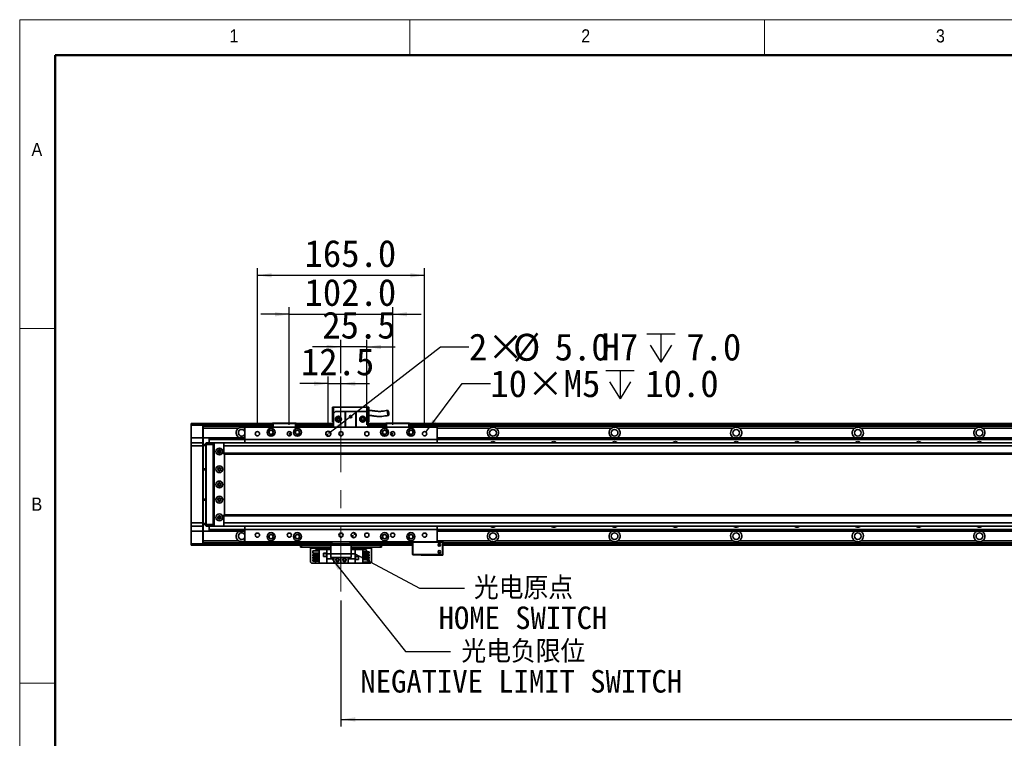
# Model space of a CAD drawing. Header units: millimetres. Extents: x 35 to 2905, y 35 to 2044.
# Tile 4 of 9: x 35 to 1007, y 1335 to 2044. Entities that reach past the tile are written whole.
import ezdxf

# ---------------------------------------------------------------- set-up
doc = ezdxf.new("R2010")
doc.units = ezdxf.units.MM
doc.header["$LTSCALE"] = 7
doc.linetypes.add('CENTERX2', pattern=[20.32, 12.7, -2.54, 2.54, -2.54])
doc.layers.add('黑色实线', color=7, linetype='Continuous')
doc.styles.add('SLDTEXTSTYLE1', font='Gothic.ttf', dxfattribs={"width": 0.913})
doc.styles.add('SLDTEXTSTYLE8', font='txt')
doc.styles.add('SLDTEXTSTYLE9', font='txt', dxfattribs={"bigfont": 'bigfont'})
doc.dimstyles.new('SLDDIMSTYLE0', dxfattribs={"dimtxt": 26.6, "dimasz": 14, "dimexe": 0, "dimexo": 0.0625, "dimgap": 6.65, "dimtad": 2, "dimdec": 1, "dimrnd": 1e-09, "dimzin": 4, "dimdsep": 46, "dimtxsty": 'SLDTEXTSTYLE8', "dimsah": 1, "dimcen": 0.09, "dimadec": 0, "dimazin": 1, "dimtfac": 1, "dimtdec": 1, "dimtmove": 0, "dimatfit": 0, "dimfxl": 0, "dimfrac": 2, "dimtolj": 1, "dimtzin": 12, "dimarcsym": 0})
doc.dimstyles.new('SLDDIMSTYLE1', dxfattribs={"dimtxt": 26.6, "dimasz": 14, "dimexe": 0, "dimexo": 0.0625, "dimgap": 6.65, "dimtad": 2, "dimdec": 1, "dimrnd": 1e-09, "dimzin": 12, "dimdsep": 46, "dimtxsty": 'SLDTEXTSTYLE8', "dimsah": 1, "dimcen": 0.09, "dimadec": 0, "dimazin": 3, "dimtfac": 1, "dimtdec": 1, "dimtmove": 0, "dimatfit": 0, "dimfxl": 0, "dimfrac": 2, "dimtolj": 1, "dimtzin": 12, "dimarcsym": 0})
doc.dimstyles.new('SLDDIMSTYLE3', dxfattribs={"dimtxt": 0.18, "dimasz": 14, "dimexe": 0, "dimexo": 0.0625, "dimgap": 0, "dimtad": 0, "dimtih": 1, "dimtoh": 1, "dimdec": 0, "dimrnd": 1e-09, "dimzin": 0, "dimdsep": 46, "dimtxsty": 'Standard', "dimsah": 1, "dimcen": 0.09, "dimadec": 0, "dimazin": 0, "dimtfac": 14, "dimtdec": 0, "dimtofl": 0, "dimtmove": 0, "dimatfit": 3, "dimfxl": 0, "dimfrac": 2, "dimtolj": 1, "dimtzin": 0, "dimarcsym": 0})
doc.dimstyles.new('SLDDIMSTYLE4', dxfattribs={"dimtxt": 26.6, "dimasz": 14, "dimexe": 0, "dimexo": 0.0625, "dimgap": 6.65, "dimtad": 2, "dimdec": 1, "dimrnd": 1e-09, "dimzin": 4, "dimdsep": 46, "dimtxsty": 'SLDTEXTSTYLE8', "dimsah": 1, "dimcen": 0.09, "dimadec": 0, "dimazin": 1, "dimtfac": 1, "dimtdec": 1, "dimtofl": 0, "dimtmove": 0, "dimatfit": 3, "dimfxl": 0, "dimfrac": 2, "dimtolj": 1, "dimtzin": 12, "dimarcsym": 0})
doc.dimstyles.new('SLDDIMSTYLE5', dxfattribs={"dimtxt": 26.6, "dimasz": 14, "dimexe": 0, "dimexo": 0.0625, "dimgap": 6.65, "dimtad": 0, "dimtih": 1, "dimtoh": 1, "dimdec": 1, "dimrnd": 1e-09, "dimzin": 4, "dimdsep": 46, "dimtxsty": 'SLDTEXTSTYLE8', "dimsah": 1, "dimcen": 0, "dimadec": 0, "dimazin": 1, "dimtfac": 1, "dimtdec": 1, "dimtofl": 0, "dimtmove": 0, "dimatfit": 3, "dimfxl": 0, "dimfrac": 2, "dimtolj": 1, "dimtzin": 12, "dimarcsym": 0})
doc.dimstyles.new('SLDDIMSTYLE6', dxfattribs={"dimtxt": 26.6, "dimasz": 14, "dimexe": 0, "dimexo": 0.0625, "dimgap": 6.65, "dimtad": 0, "dimtih": 1, "dimtoh": 1, "dimdec": 1, "dimrnd": 1e-09, "dimzin": 12, "dimdsep": 46, "dimtxsty": 'SLDTEXTSTYLE8', "dimsah": 1, "dimcen": 0, "dimadec": 0, "dimazin": 3, "dimtfac": 1, "dimtdec": 1, "dimtofl": 0, "dimtmove": 0, "dimatfit": 3, "dimfxl": 0, "dimfrac": 2, "dimtolj": 1, "dimtzin": 12, "dimarcsym": 0})

# ---------------------------------------------------------------- blocks, each defined once
blk = doc.blocks.new('_D_7')
at = {"layer": '黑色实线'}
for p, q in [((339.57, 1644.41), (339.57, 1691.95)), ((352.07, 1644.41), (352.07, 1691.95)), ((339.57, 1684.95), (311.57, 1684.95)), ((339.57, 1684.95), (352.07, 1684.95)), ((352.07, 1684.95), (380.07, 1684.95))]:
    blk.add_line(p, q, dxfattribs=at)
for points in [[(339.57, 1684.95), (325.57, 1687.05), (325.57, 1682.85)], [(352.07, 1684.95), (366.07, 1682.85), (366.07, 1687.05)]]:
    blk.add_solid(points, dxfattribs=at)
at = {"layer": '黑色实线', "insert": (312.48, 1719.85), "char_height": 26.6, "attachment_point": 1, "style": 'SLDTEXTSTYLE8'}
blk.add_mtext('12.5', dxfattribs=at)
blk = doc.blocks.new('_D_8')
at = {"layer": '黑色实线'}
for p, q in [((352.07, 1721.16), (324.07, 1721.16)), ((352.07, 1695.36), (352.07, 1728.16)), ((377.57, 1721.16), (352.07, 1721.16)), ((377.57, 1644.41), (377.57, 1728.16)), ((377.57, 1721.16), (405.57, 1721.16))]:
    blk.add_line(p, q, dxfattribs=at)
for points in [[(352.07, 1721.16), (338.07, 1723.26), (338.07, 1719.06)], [(377.57, 1721.16), (391.57, 1719.06), (391.57, 1723.26)]]:
    blk.add_solid(points, dxfattribs=at)
at = {"layer": '黑色实线', "insert": (333.61, 1756.06), "char_height": 26.6, "attachment_point": 1, "style": 'SLDTEXTSTYLE8'}
blk.add_mtext('25.5', dxfattribs=at)
blk = doc.blocks.new('_D_9')
at = {"layer": '黑色实线'}
for p, q in [((301.07, 1644.41), (301.07, 1760.4)), ((403.07, 1644.41), (403.07, 1760.4)), ((301.07, 1753.4), (273.07, 1753.4)), ((301.07, 1753.4), (403.07, 1753.4)), ((403.07, 1753.4), (431.07, 1753.4))]:
    blk.add_line(p, q, dxfattribs=at)
for points in [[(301.07, 1753.4), (287.07, 1755.5), (287.07, 1751.3)], [(403.07, 1753.4), (417.07, 1751.3), (417.07, 1755.5)]]:
    blk.add_solid(points, dxfattribs=at)
at = {"layer": '黑色实线', "insert": (316.08, 1788.3), "char_height": 26.6, "attachment_point": 1, "style": 'SLDTEXTSTYLE8'}
blk.add_mtext('102.0', dxfattribs=at)
blk = doc.blocks.new('_D_10')
at = {"layer": '黑色实线'}
for p, q in [((269.57, 1644.41), (269.57, 1798.82)), ((434.57, 1644.41), (434.57, 1798.82)), ((269.57, 1791.82), (434.57, 1791.82))]:
    blk.add_line(p, q, dxfattribs=at)
for points in [[(269.57, 1791.82), (283.57, 1789.72), (283.57, 1793.92)], [(434.57, 1791.82), (420.57, 1793.92), (420.57, 1789.72)]]:
    blk.add_solid(points, dxfattribs=at)
at = {"layer": '黑色实线', "insert": (316.08, 1826.72), "char_height": 26.6, "attachment_point": 1, "style": 'SLDTEXTSTYLE8'}
blk.add_mtext('165.0', dxfattribs=at)
blk = doc.blocks.new('SW_SYMBOL_HOLE_DEPTH')
at = {"layer": '黑色实线', "color": 0}
for p, q in [((0, 6125), (5600, 6125)), ((2800, 6125), (2800, 525)), ((700, 3885), (2800, 525)), ((4900, 3885), (2800, 525))]:
    blk.add_line(p, q, dxfattribs=at)
blk = doc.blocks.new('_D_16')
at = {"layer": '黑色实线'}
for p, q in [((341.54, 1637.05), (450.33, 1721.16)), ((450.33, 1721.16), (478.33, 1721.16))]:
    blk.add_line(p, q, dxfattribs=at)
blk.add_solid([(341.54, 1637.05), (353.9, 1643.95), (351.33, 1647.27)], dxfattribs=at)
at = {"layer": '黑色实线', "xscale": 0.004985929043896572, "yscale": 0.004985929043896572, "zscale": 0.004985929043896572}
blk.add_blockref('SW_SYMBOL_HOLE_DEPTH', (653.83, 1703.44), dxfattribs=at)
at = {"layer": '黑色实线', "char_height": 26.6, "attachment_point": 1, "style": 'SLDTEXTSTYLE8'}
for s, insert in [('2×', (478.33, 1734.45)), ('%%c', (521.85, 1734.19)), ('5.0', (562.95, 1734.45)), ('H7', (609.27, 1734.45)), ('7.0', (692.77, 1734.45))]:
    blk.add_mtext(s, dxfattribs=dict(at, insert=insert))
blk = doc.blocks.new('_D_17')
at = {"layer": '黑色实线'}
for p, q in [((435.82, 1637.2), (471.49, 1684.95)), ((471.49, 1684.95), (499.49, 1684.95))]:
    blk.add_line(p, q, dxfattribs=at)
blk.add_solid([(435.82, 1637.2), (445.88, 1647.16), (442.52, 1649.67)], dxfattribs=at)
at = {"layer": '黑色实线', "xscale": 0.004985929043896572, "yscale": 0.004985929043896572, "zscale": 0.004985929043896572}
blk.add_blockref('SW_SYMBOL_HOLE_DEPTH', (613.46, 1667.34), dxfattribs=at)
at = {"layer": '黑色实线', "char_height": 26.6, "attachment_point": 1, "style": 'SLDTEXTSTYLE8'}
for s, insert in [('10×M5', (499.49, 1698.35)), ('10.0', (652.4, 1698.35))]:
    blk.add_mtext(s, dxfattribs=dict(at, insert=insert))
blk = doc.blocks.new('_D_19')
at = {"layer": '黑色实线'}
for p, q in [((352.07, 1470.88), (352.07, 1346.72)), ((1852.07, 1438.51), (1852.07, 1346.72)), ((352.07, 1353.72), (1852.07, 1353.72))]:
    blk.add_line(p, q, dxfattribs=at)
for points in [[(352.07, 1353.72), (366.07, 1351.62), (366.07, 1355.82)], [(1852.07, 1353.72), (1838.07, 1355.82), (1838.07, 1351.62)]]:
    blk.add_solid(points, dxfattribs=at)
at = {"layer": '黑色实线', "insert": (1047, 1388.62), "char_height": 26.6, "attachment_point": 1, "style": 'SLDTEXTSTYLE8'}
blk.add_mtext('1500.0', dxfattribs=at)
blk = doc.blocks.new('SW_NOTE_7')
at = {"layer": '黑色实线', "color": 0, "char_height": 22.225, "attachment_point": 2}
for s, insert, style in [('光电原点', (58.3, 11.37), 'SLDTEXTSTYLE9'), ('HOME SWITCH', (57.71, -18.02), 'SLDTEXTSTYLE8')]:
    blk.add_mtext(s, dxfattribs=dict(at, insert=insert, style=style))
blk = doc.blocks.new('SW_NOTE_8')
at = {"layer": '黑色实线', "color": 0, "char_height": 22.225, "attachment_point": 2}
for s, insert, style in [('光电负限位', (71.85, 10.96), 'SLDTEXTSTYLE9'), ('NEGATIVE LIMIT SWITCH', (69.78, -18.42), 'SLDTEXTSTYLE8')]:
    blk.add_mtext(s, dxfattribs=dict(at, insert=insert, style=style))
blk = doc.blocks.new('SW_DOWELSYMBOL_0')
at = {"linetype": 'Continuous', "lineweight": 18}
h = blk.add_hatch(color=0, dxfattribs=at)
edge = h.paths.add_edge_path(flags=0)
edge.add_arc((0, 0), 2.5, 180, 270)
edge.add_line((0, -2.5), (0, 0))
edge.add_line((0, 0), (-2.5, 0))
h = blk.add_hatch(color=0, dxfattribs=at)
edge = h.paths.add_edge_path(flags=0)
edge.add_arc((0, 0), 2.5, 0, 90)
edge.add_line((0, 2.5), (0, 0))
edge.add_line((0, 0), (2.5, 0))
at = {"layer": '黑色实线', "color": 0}
blk.add_circle((0, 0), 2.5, dxfattribs=at)
blk = doc.blocks.new('SW_DOWELSYMBOL_1')
at = {"linetype": 'Continuous', "lineweight": 18}
h = blk.add_hatch(color=0, dxfattribs=at)
edge = h.paths.add_edge_path(flags=0)
edge.add_arc((0, 0), 2.5, 180, 270)
edge.add_line((0, -2.5), (0, 0))
edge.add_line((0, 0), (-2.5, 0))
h = blk.add_hatch(color=0, dxfattribs=at)
edge = h.paths.add_edge_path(flags=0)
edge.add_arc((0, 0), 2.5, 0, 90)
edge.add_line((0, 2.5), (0, 0))
edge.add_line((0, 0), (2.5, 0))
at = {"layer": '黑色实线', "color": 0}
blk.add_circle((0, 0), 2.5, dxfattribs=at)

msp = doc.modelspace()

# ---------------------------------------------------------------- linework, layer by layer
at = {"color": 7, "linetype": 'Continuous', "lineweight": 18}
for p, q in [((2905, 2044), (35, 2044)), ((35, 2044), (35, 35)), ((420, 2009), (420, 2044)), ((770, 2044), (770, 2009)), ((70, 2009), (2870, 2009)), ((70, 2009), (70, 70)), ((70, 1739.5), (35, 1739.5)), ((35, 1389.5), (70, 1389.5))]:
    msp.add_line(p, q, dxfattribs=at)
at = {"color": 7, "linetype": 'Continuous', "lineweight": 50}
for p, q in [((2870, 2009), (70, 2009)), ((70, 2009), (70, 70))]:
    msp.add_line(p, q, dxfattribs=at)
at = {"color": 7, "linetype": 'Continuous', "lineweight": 35}
for p, q in [((343.57, 1661.82), (344.57, 1661.82)), ((343.57, 1661.82), (343.57, 1647.42)), ((344.57, 1655.42), (344.57, 1661.82)), ((344.57, 1661.82), (378.57, 1661.82)), ((378.57, 1661.82), (379.57, 1661.82)), ((378.57, 1661.82), (378.57, 1655.42)), ((379.57, 1647.42), (379.57, 1661.82)), ((346.57, 1657.42), (344.57, 1655.42)), ((344.57, 1655.42), (344.57, 1642.02)), ((346.57, 1657.42), (356.07, 1657.42)), ((356.07, 1642.02), (356.07, 1657.42)), ((356.07, 1657.42), (356.57, 1657.42)), ((356.57, 1657.42), (356.57, 1642.02)), ((366.57, 1657.42), (356.57, 1657.42)), ((366.57, 1642.02), (366.57, 1657.42)), ((366.57, 1657.42), (367.07, 1657.42)), ((367.07, 1657.42), (367.07, 1642.02)), ((367.07, 1657.42), (376.57, 1657.42)), ((378.57, 1655.42), (376.57, 1657.42)), ((378.57, 1655.42), (378.57, 1642.02)), ((204.07, 1645.22), (204.37, 1645.52)), ((204.07, 1644.02), (204.07, 1645.22)), ((204.07, 1644.02), (204.37, 1644.02)), ((204.07, 1631.52), (204.07, 1644.02)), ((204.37, 1645.52), (204.37, 1644.02)), ((204.37, 1645.52), (215.77, 1645.52)), ((215.77, 1644.02), (204.37, 1644.02)), ((204.37, 1644.02), (204.37, 1631.52)), ((215.77, 1644.02), (215.77, 1645.52)), ((215.77, 1645.52), (216.07, 1645.22)), ((215.77, 1644.02), (216.07, 1644.02)), ((215.77, 1631.52), (215.77, 1644.02)), ((284.07, 1645.52), (216.07, 1645.52)), ((216.07, 1645.52), (216.07, 1645.22)), ((216.07, 1645.22), (216.07, 1644.02)), ((284.07, 1645.02), (216.07, 1645.02)), ((216.07, 1644.02), (216.07, 1631.52)), ((284.07, 1643.01), (216.07, 1643.01)), ((284.07, 1645.72), (284.37, 1646.02)), ((284.07, 1642.02), (284.07, 1645.72)), ((285.07, 1645.72), (284.07, 1645.72)), ((284.37, 1646.02), (285.19, 1646.02)), ((285.07, 1645.72), (285.19, 1646.02)), ((285.07, 1645.72), (285.07, 1642.02)), ((307.07, 1645.72), (285.07, 1645.72)), ((285.19, 1646.02), (306.94, 1646.02)), ((306.94, 1646.02), (307.77, 1646.02)), ((307.07, 1645.72), (306.94, 1646.02)), ((307.07, 1642.02), (307.07, 1645.72)), ((308.07, 1645.72), (307.07, 1645.72)), ((307.77, 1646.02), (308.07, 1645.72)), ((308.07, 1645.72), (308.07, 1642.02)), ((344.57, 1645.52), (308.07, 1645.52)), ((308.07, 1645.32), (344.57, 1645.32)), ((308.07, 1645.12), (344.57, 1645.12)), ((344.57, 1645.02), (308.07, 1645.02)), ((344.57, 1643.01), (308.07, 1643.01)), ((343.57, 1647.42), (344.57, 1647.42)), ((378.57, 1647.42), (379.57, 1647.42)), ((396.07, 1645.52), (378.57, 1645.52)), ((378.57, 1645.32), (396.07, 1645.32)), ((378.57, 1645.12), (396.07, 1645.12)), ((396.07, 1645.02), (378.57, 1645.02)), ((396.07, 1643.01), (378.57, 1643.01)), ((396.07, 1645.72), (396.37, 1646.02)), ((397.07, 1645.72), (396.07, 1645.72)), ((396.07, 1642.02), (396.07, 1645.72)), ((396.37, 1646.02), (397.19, 1646.02)), ((397.07, 1645.72), (397.19, 1646.02)), ((419.07, 1645.72), (397.07, 1645.72)), ((397.07, 1645.72), (397.07, 1642.02)), ((397.19, 1646.02), (418.94, 1646.02)), ((419.07, 1645.72), (418.94, 1646.02)), ((418.94, 1646.02), (419.77, 1646.02)), ((420.07, 1645.72), (419.07, 1645.72)), ((419.07, 1642.02), (419.07, 1645.72)), ((419.77, 1646.02), (420.07, 1645.72)), ((420.07, 1645.72), (420.07, 1642.02)), ((1784.07, 1645.52), (420.07, 1645.52)), ((420.07, 1645.32), (1784.07, 1645.32)), ((420.07, 1645.12), (1784.07, 1645.12)), ((1784.07, 1645.02), (420.07, 1645.02)), ((1784.07, 1643.01), (420.07, 1643.01)), ((250.9, 1641.01), (216.07, 1641.01)), ((257.07, 1642.02), (257.07, 1630.02)), ((447.07, 1642.02), (257.07, 1642.02)), ((447.07, 1642.02), (447.07, 1630.02)), ((618.9, 1641.01), (505.24, 1641.01)), ((738.9, 1641.01), (625.24, 1641.01)), ((858.9, 1641.01), (745.24, 1641.01)), ((978.9, 1641.01), (865.24, 1641.01)), ((1098.9, 1641.01), (985.24, 1641.01)), ((204.07, 1631.52), (204.37, 1631.52)), ((204.07, 1626.22), (204.07, 1631.52)), ((204.37, 1626.52), (204.07, 1626.22)), ((204.07, 1623.52), (204.07, 1626.22)), ((204.37, 1623.52), (204.07, 1623.52)), ((204.07, 1547.52), (204.07, 1623.52)), ((204.37, 1631.52), (204.37, 1626.52)), ((215.77, 1631.52), (204.37, 1631.52)), ((204.37, 1626.52), (204.37, 1623.52)), ((204.37, 1626.52), (215.77, 1626.52)), ((204.37, 1623.52), (204.37, 1547.52)), ((215.77, 1623.52), (204.37, 1623.52)), ((215.77, 1626.52), (215.77, 1631.52)), ((215.77, 1631.52), (216.07, 1631.52)), ((215.77, 1623.52), (215.77, 1626.52)), ((215.77, 1626.52), (216.07, 1626.22)), ((215.77, 1547.52), (215.77, 1623.52)), ((215.77, 1623.52), (216.07, 1623.52)), ((216.07, 1631.52), (216.07, 1626.22)), ((222.07, 1631.51), (216.07, 1631.51)), ((216.07, 1626.22), (216.07, 1623.52)), ((216.07, 1625.02), (218.57, 1625.02)), ((218.57, 1624.02), (216.07, 1624.02)), ((216.07, 1623.52), (216.07, 1547.52)), ((218.57, 1626.22), (218.87, 1626.52)), ((218.57, 1625.02), (218.57, 1626.22)), ((218.57, 1546.02), (218.57, 1625.02)), ((218.57, 1625.02), (218.87, 1625.02)), ((218.87, 1626.52), (218.87, 1625.02)), ((218.87, 1626.52), (226.07, 1626.52)), ((218.87, 1625.02), (218.87, 1546.02)), ((226.07, 1625.02), (218.87, 1625.02)), ((222.07, 1631.51), (257.07, 1631.51)), ((222.07, 1631.51), (222.07, 1631.22)), ((222.07, 1631.22), (257.07, 1631.22)), ((222.07, 1631.22), (222.07, 1630.32)), ((222.07, 1630.32), (257.07, 1630.32)), ((222.07, 1630.32), (222.07, 1630.03)), ((222.07, 1630.03), (222.07, 1626.52)), ((222.07, 1630.03), (257.07, 1630.03)), ((226.07, 1626.52), (226.07, 1625.02)), ((226.07, 1626.52), (227.57, 1626.52)), ((227.27, 1626.22), (226.07, 1626.22)), ((226.07, 1625.02), (226.07, 1546.02)), ((227.07, 1624.52), (226.57, 1624.52)), ((226.57, 1624.52), (226.57, 1546.52)), ((227.57, 1626.52), (227.07, 1626.02)), ((227.07, 1626.02), (227.07, 1545.02)), ((236.57, 1626.52), (227.57, 1626.52)), ((237.07, 1626.02), (236.57, 1626.52)), ((1967.57, 1626.52), (236.57, 1626.52)), ((236.57, 1625.88), (236.57, 1623.52)), ((1967.57, 1623.52), (236.57, 1623.52)), ((236.57, 1623.52), (236.57, 1616.52)), ((237.07, 1625.88), (237.07, 1626.02)), ((256.35, 1631.51), (257.07, 1631.91)), ((447.07, 1630.02), (257.07, 1630.02)), ((257.07, 1630.02), (257.07, 1626.52)), ((447.07, 1631.51), (1757.07, 1631.51)), ((447.07, 1631.22), (1757.07, 1631.22)), ((447.07, 1630.32), (1757.07, 1630.32)), ((447.07, 1630.03), (1757.07, 1630.03)), ((447.07, 1630.02), (447.07, 1626.52)), ((233.21, 1618.52), (230.92, 1618.52)), ((1967.57, 1616.52), (236.57, 1616.52)), ((236.57, 1616.52), (236.57, 1615.52)), ((236.57, 1615.52), (1967.57, 1615.52)), ((237.07, 1555.52), (237.07, 1615.52)), ((216.07, 1601.02), (218.57, 1601.02)), ((218.57, 1600.02), (216.07, 1600.02)), ((216.07, 1571.02), (218.57, 1571.02)), ((218.57, 1570.02), (216.07, 1570.02)), ((1967.57, 1555.52), (236.57, 1555.52)), ((236.57, 1555.52), (236.57, 1554.52)), ((204.37, 1547.52), (204.07, 1547.52)), ((204.07, 1544.82), (204.07, 1547.52)), ((204.37, 1547.52), (215.77, 1547.52)), ((204.37, 1547.52), (204.37, 1544.52)), ((215.77, 1547.52), (216.07, 1547.52)), ((215.77, 1544.52), (215.77, 1547.52)), ((216.07, 1547.52), (216.07, 1544.82)), ((216.07, 1547.02), (218.57, 1547.02)), ((218.57, 1546.02), (216.07, 1546.02)), ((218.57, 1546.02), (218.87, 1546.02)), ((218.57, 1544.82), (218.57, 1546.02)), ((218.87, 1546.02), (226.07, 1546.02)), ((218.87, 1546.02), (218.87, 1544.52)), ((226.07, 1546.02), (226.07, 1544.52)), ((226.57, 1546.52), (227.07, 1546.52)), ((227.07, 1545.02), (227.57, 1544.52)), ((230.92, 1552.52), (233.21, 1552.52)), ((1967.57, 1554.52), (236.57, 1554.52)), ((236.57, 1554.52), (236.57, 1547.52)), ((1967.57, 1547.52), (236.57, 1547.52)), ((236.57, 1547.52), (236.57, 1545.16)), ((236.57, 1544.52), (237.07, 1545.02)), ((237.07, 1545.02), (237.07, 1545.16)), ((204.37, 1544.52), (204.07, 1544.82)), ((204.07, 1539.52), (204.07, 1544.82)), ((204.37, 1539.52), (204.07, 1539.52)), ((204.07, 1527.02), (204.07, 1539.52)), ((215.77, 1544.52), (204.37, 1544.52)), ((204.37, 1544.52), (204.37, 1539.52)), ((215.77, 1539.52), (204.37, 1539.52)), ((204.37, 1539.52), (204.37, 1527.02)), ((215.77, 1544.52), (216.07, 1544.82)), ((215.77, 1539.52), (215.77, 1544.52)), ((216.07, 1539.52), (215.77, 1539.52)), ((215.77, 1527.02), (215.77, 1539.52)), ((216.07, 1544.82), (216.07, 1539.52)), ((216.07, 1539.52), (216.07, 1527.02)), ((222.07, 1539.52), (216.07, 1539.52)), ((218.57, 1544.82), (218.87, 1544.52)), ((226.07, 1544.52), (218.87, 1544.52)), ((222.07, 1544.52), (222.07, 1541.01)), ((222.07, 1541.01), (257.07, 1541.01)), ((222.07, 1541.01), (222.07, 1540.71)), ((222.07, 1540.71), (257.07, 1540.71)), ((222.07, 1540.71), (222.07, 1539.82)), ((222.07, 1539.82), (257.07, 1539.82)), ((222.07, 1539.82), (222.07, 1539.52)), ((222.07, 1539.52), (257.07, 1539.52)), ((226.07, 1544.82), (227.27, 1544.82)), ((227.57, 1544.52), (226.07, 1544.52)), ((227.57, 1544.52), (236.57, 1544.52)), ((1967.57, 1544.52), (236.57, 1544.52)), ((256.35, 1539.52), (257.07, 1539.13)), ((257.07, 1544.52), (257.07, 1541.02)), ((447.07, 1541.02), (257.07, 1541.02)), ((257.07, 1541.02), (257.07, 1529.02)), ((447.07, 1544.52), (447.07, 1541.02)), ((447.07, 1541.02), (447.07, 1529.02)), ((447.07, 1541.01), (1757.07, 1541.01)), ((447.07, 1540.71), (1757.07, 1540.71)), ((447.07, 1539.82), (1757.07, 1539.82)), ((447.07, 1539.52), (1757.07, 1539.52)), ((204.37, 1527.02), (204.07, 1527.02)), ((204.07, 1525.82), (204.07, 1527.02)), ((204.37, 1525.52), (204.07, 1525.82)), ((204.37, 1527.02), (215.77, 1527.02)), ((204.37, 1527.02), (204.37, 1525.52)), ((215.77, 1525.52), (204.37, 1525.52)), ((216.07, 1527.02), (215.77, 1527.02)), ((215.77, 1525.52), (215.77, 1527.02)), ((216.07, 1525.82), (215.77, 1525.52)), ((250.9, 1530.02), (216.07, 1530.02)), ((342.07, 1528.02), (216.07, 1528.02)), ((216.07, 1527.02), (216.07, 1525.82)), ((216.07, 1525.82), (216.07, 1525.52)), ((342.07, 1525.52), (216.07, 1525.52)), ((447.07, 1529.02), (257.07, 1529.02)), ((312.07, 1523.52), (312.07, 1525.52)), ((313.07, 1525.52), (313.07, 1523.52)), ((342.07, 1527.02), (342.07, 1529.02)), ((343.07, 1527.02), (342.07, 1527.02)), ((342.07, 1525.52), (342.07, 1527.02)), ((362.07, 1525.52), (342.07, 1525.52)), ((342.07, 1525.52), (342.07, 1517.02)), ((343.07, 1529.02), (343.07, 1527.02)), ((361.07, 1527.02), (343.07, 1527.02)), ((361.07, 1527.02), (361.07, 1529.02)), ((362.07, 1527.02), (361.07, 1527.02)), ((362.07, 1529.02), (362.07, 1527.02)), ((422.57, 1528.02), (362.07, 1528.02)), ((362.07, 1527.02), (362.07, 1525.52)), ((362.07, 1525.52), (362.07, 1517.02)), ((422.57, 1525.52), (362.07, 1525.52)), ((391.07, 1523.52), (391.07, 1525.52)), ((392.07, 1525.52), (392.07, 1523.52)), ((422.87, 1529.02), (422.57, 1528.72)), ((422.87, 1528.72), (422.57, 1528.72)), ((422.57, 1516.32), (422.57, 1528.72)), ((422.87, 1528.72), (422.99, 1529.02)), ((422.87, 1528.72), (422.87, 1516.32)), ((452.27, 1528.72), (422.87, 1528.72)), ((447.07, 1529.32), (452.57, 1529.32)), ((447.07, 1529.02), (452.14, 1529.02)), ((450.21, 1525.52), (447.92, 1525.52)), ((452.27, 1528.72), (452.14, 1529.02)), ((452.14, 1529.02), (452.27, 1529.02)), ((452.57, 1528.72), (452.27, 1529.02)), ((452.27, 1516.32), (452.27, 1528.72)), ((452.57, 1528.72), (452.27, 1528.72)), ((452.57, 1528.72), (452.57, 1529.32)), ((452.57, 1528.72), (452.57, 1516.32)), ((1753.57, 1528.02), (452.57, 1528.02)), ((1753.57, 1525.52), (452.57, 1525.52)), ((618.9, 1530.02), (505.24, 1530.02)), ((738.9, 1530.02), (625.24, 1530.02)), ((858.9, 1530.02), (745.24, 1530.02)), ((978.9, 1530.02), (865.24, 1530.02)), ((1098.9, 1530.02), (985.24, 1530.02)), ((313.07, 1523.52), (312.07, 1523.52)), ((342.07, 1523.52), (313.07, 1523.52)), ((322.07, 1523.52), (322.07, 1522.52)), ((322.07, 1508.72), (322.07, 1522.52)), ((324.37, 1517.58), (324.37, 1520.08)), ((324.37, 1520.08), (330.57, 1520.08)), ((324.37, 1517.58), (330.57, 1517.58)), ((324.37, 1516.54), (330.57, 1516.54)), ((324.37, 1515.04), (324.37, 1516.54)), ((326.77, 1520.08), (326.77, 1521.02)), ((326.77, 1521.02), (330.57, 1521.02)), ((326.77, 1516.54), (326.77, 1517.58)), ((330.57, 1507.72), (330.57, 1521.32)), ((330.57, 1521.32), (338.12, 1521.32)), ((337.87, 1517.62), (334.67, 1517.62)), ((334.67, 1517.62), (334.67, 1514.42)), ((337.77, 1517.52), (334.77, 1517.52)), ((334.77, 1517.52), (334.77, 1514.52)), ((337.77, 1514.52), (337.77, 1517.52)), ((337.87, 1514.42), (337.87, 1517.62)), ((342.07, 1521.32), (338.12, 1521.32)), ((338.12, 1521.32), (338.12, 1517.02)), ((342.07, 1517.02), (338.12, 1517.02)), ((338.12, 1512.02), (338.12, 1517.02)), ((342.07, 1517.02), (362.07, 1517.02)), ((342.07, 1513.52), (342.07, 1517.02)), ((391.07, 1523.52), (362.07, 1523.52)), ((366.02, 1521.32), (362.07, 1521.32)), ((366.02, 1517.02), (362.07, 1517.02)), ((362.07, 1517.02), (362.07, 1513.52)), ((366.02, 1517.02), (366.02, 1521.32)), ((373.57, 1521.32), (366.02, 1521.32)), ((366.02, 1517.02), (366.02, 1512.02)), ((373.57, 1521.32), (373.57, 1507.72)), ((377.37, 1521.02), (373.57, 1521.02)), ((379.77, 1519.08), (373.57, 1519.08)), ((379.77, 1517.58), (373.57, 1517.58)), ((379.77, 1516.54), (373.57, 1516.54)), ((377.37, 1521.02), (377.37, 1519.08)), ((377.37, 1517.58), (377.37, 1516.54)), ((379.77, 1519.08), (379.77, 1517.58)), ((379.77, 1516.54), (379.77, 1515.04)), ((382.07, 1522.52), (382.07, 1523.52)), ((382.07, 1522.52), (382.07, 1508.72)), ((392.07, 1523.52), (391.07, 1523.52)), ((422.57, 1516.32), (422.87, 1516.32)), ((422.87, 1516.02), (422.57, 1516.32)), ((422.87, 1516.32), (452.27, 1516.32)), ((422.87, 1516.32), (422.99, 1516.02)), ((422.99, 1516.02), (422.87, 1516.02)), ((452.14, 1516.02), (422.99, 1516.02)), ((431.07, 1515.72), (431.07, 1516.02)), ((452.27, 1516.32), (452.14, 1516.02)), ((452.27, 1516.02), (452.14, 1516.02)), ((452.27, 1516.32), (452.57, 1516.32)), ((452.57, 1516.32), (452.27, 1516.02)), ((452.57, 1515.72), (452.57, 1516.32)), ((322.07, 1508.72), (323.07, 1507.72)), ((330.57, 1507.72), (323.07, 1507.72)), ((324.37, 1515.04), (330.57, 1515.04)), ((324.37, 1514), (330.57, 1514)), ((324.37, 1512.5), (324.37, 1514)), ((324.37, 1512.5), (330.57, 1512.5)), ((324.37, 1511.46), (330.57, 1511.46)), ((324.37, 1509.96), (324.37, 1511.46)), ((324.37, 1509.96), (330.57, 1509.96)), ((326.77, 1514), (326.77, 1515.04)), ((326.77, 1511.46), (326.77, 1512.5)), ((326.77, 1508.02), (326.77, 1509.96)), ((326.77, 1508.02), (330.57, 1508.02)), ((330.57, 1507.72), (338.12, 1507.72)), ((334.67, 1514.42), (337.87, 1514.42)), ((334.77, 1514.52), (337.77, 1514.52)), ((338.12, 1512.02), (345.07, 1512.02)), ((338.12, 1512.02), (338.12, 1507.72)), ((338.12, 1507.72), (345.07, 1507.72)), ((362.07, 1513.52), (342.07, 1513.52)), ((345.07, 1513.52), (345.07, 1512.02)), ((345.07, 1507.72), (345.07, 1512.02)), ((352.07, 1507.72), (345.07, 1507.72)), ((352.07, 1513.52), (352.07, 1507.72)), ((352.07, 1507.72), (359.07, 1507.72)), ((359.07, 1512.02), (359.07, 1513.52)), ((359.07, 1512.02), (366.02, 1512.02)), ((359.07, 1512.02), (359.07, 1507.72)), ((359.07, 1507.72), (366.02, 1507.72)), ((366.02, 1507.72), (366.02, 1512.02)), ((373.57, 1507.72), (366.02, 1507.72)), ((369.47, 1514.62), (366.27, 1514.62)), ((366.27, 1514.62), (366.27, 1511.42)), ((366.27, 1511.42), (369.47, 1511.42)), ((366.37, 1514.52), (366.37, 1511.52)), ((369.37, 1514.52), (366.37, 1514.52)), ((366.37, 1511.52), (369.37, 1511.52)), ((369.37, 1511.52), (369.37, 1514.52)), ((369.47, 1511.42), (369.47, 1514.62)), ((379.77, 1515.04), (373.57, 1515.04)), ((379.77, 1514), (373.57, 1514)), ((379.77, 1512.5), (373.57, 1512.5)), ((379.77, 1511.46), (373.57, 1511.46)), ((379.77, 1508.96), (373.57, 1508.96)), ((377.37, 1508.02), (373.57, 1508.02)), ((381.07, 1507.72), (373.57, 1507.72)), ((377.37, 1515.04), (377.37, 1514)), ((377.37, 1512.5), (377.37, 1511.46)), ((377.37, 1508.96), (377.37, 1508.02)), ((379.77, 1514), (379.77, 1512.5)), ((379.77, 1511.46), (379.77, 1508.96)), ((381.07, 1507.72), (382.07, 1508.72)), ((431.07, 1515.72), (452.57, 1515.72))]:
    msp.add_line(p, q, dxfattribs=at)
at = {"color": 8, "linetype": 'Continuous', "lineweight": 35}
for p, q in [((284.07, 1644.52), (216.07, 1644.52)), ((344.57, 1644.52), (308.07, 1644.52)), ((396.07, 1644.52), (378.57, 1644.52)), ((1784.07, 1644.52), (420.07, 1644.52)), ((498.9, 1641.01), (447.07, 1641.01)), ((342.07, 1526.52), (216.07, 1526.52)), ((422.57, 1526.52), (362.07, 1526.52)), ((498.9, 1530.02), (447.07, 1530.02)), ((450.21, 1526.52), (447.92, 1526.52)), ((1753.57, 1526.52), (452.57, 1526.52)), ((322.07, 1522.52), (342.07, 1522.52)), ((362.07, 1522.52), (382.07, 1522.52))]:
    msp.add_line(p, q, dxfattribs=at)
at = {"color": 7, "linetype": 'Continuous', "lineweight": 35, "flags": 128}
msp.add_lwpolyline([(258.71, 1641.94), (258.71, 1642.26), (258.62, 1642.62), (258.4, 1642.86), (258.09, 1642.96), (257.67, 1643), (257.16, 1643.01), (256.61, 1643.01), (256.11, 1642.97), (255.74, 1642.86), (255.53, 1642.65), (255.44, 1642.35), (255.42, 1641.93), (255.42, 1641.85), (255.42, 1641.85)], dxfattribs=at)
at = {"color": 7, "linetype": 'Continuous', "lineweight": 35}
for centre, radius in [((349.57, 1649.92), 3), ((361.57, 1652.42), 1.25), ((373.57, 1649.92), 3), ((349.57, 1649.92), 1.7), ((349.57, 1649.92), 1.6), ((373.57, 1649.92), 1.7), ((373.57, 1649.92), 1.6), ((269.57, 1635.52), 2.1), ((283.07, 1637.02), 4), ((283.07, 1637.02), 2.25), ((283.07, 1637.02), 2), ((301.07, 1635.52), 2.1), ((309.07, 1637.02), 4), ((309.07, 1637.02), 2.25), ((309.07, 1637.02), 2), ((339.57, 1635.52), 2.5), ((352.07, 1635.52), 2.1), ((377.57, 1635.52), 2.1), ((395.07, 1637.02), 4), ((395.07, 1637.02), 2.25), ((395.07, 1637.02), 2), ((403.07, 1635.52), 2.1), ((421.07, 1637.02), 4), ((421.07, 1637.02), 2.25), ((421.07, 1637.02), 2), ((434.57, 1635.52), 2.1), ((502.07, 1636.52), 3.3), ((622.07, 1636.52), 3.3), ((742.07, 1636.52), 3.3), ((862.07, 1636.52), 3.3), ((982.07, 1636.52), 3.3), ((232.07, 1618.02), 3.36), ((232.07, 1618.02), 1.7), ((232.07, 1618.02), 1.6), ((232.07, 1618.02), 1.25), ((232.07, 1600.52), 3.36), ((232.07, 1600.52), 1.7), ((232.07, 1600.52), 1.6), ((232.07, 1600.52), 1.25), ((232.07, 1585.52), 3.36), ((232.07, 1585.52), 1.7), ((232.07, 1585.52), 1.6), ((232.07, 1585.52), 1.25), ((232.07, 1570.52), 3.36), ((232.07, 1570.52), 1.7), ((232.07, 1570.52), 1.6), ((232.07, 1570.52), 1.25), ((232.07, 1553.02), 3.36), ((232.07, 1553.02), 1.7), ((232.07, 1553.02), 1.6), ((232.07, 1553.02), 1.25), ((269.57, 1535.52), 2.1), ((283.07, 1534.02), 4), ((283.07, 1534.02), 2.25), ((283.07, 1534.02), 2), ((301.07, 1535.52), 2.1), ((309.07, 1534.02), 4), ((309.07, 1534.02), 2.25), ((309.07, 1534.02), 2), ((352.07, 1535.52), 2.1), ((364.57, 1535.52), 2.5), ((377.57, 1535.52), 2.1), ((395.07, 1534.02), 4), ((395.07, 1534.02), 2.25), ((395.07, 1534.02), 2), ((403.07, 1535.52), 2.1), ((421.07, 1534.02), 4), ((421.07, 1534.02), 2.25), ((421.07, 1534.02), 2), ((434.57, 1535.52), 2.1), ((502.07, 1534.52), 3.3), ((622.07, 1534.52), 3.3), ((742.07, 1534.52), 3.3), ((862.07, 1534.52), 3.3), ((982.07, 1534.52), 3.3), ((449.07, 1526.02), 1.25), ((449.07, 1519.02), 1.25), ((348.57, 1511.02), 1.75), ((348.57, 1511.02), 1.25), ((355.57, 1511.02), 1.75), ((355.57, 1511.02), 1.25)]:
    msp.add_circle(centre, radius, dxfattribs=at)
for centre, radius, start, end in [((254.07, 1636.52), 5.5, 125.18979, 245.50882), ((254.07, 1636.52), 3.3, 24.61998, 335.38002), ((502.07, 1636.52), 5.5, 125.18979, 245.50882), ((502.07, 1636.52), 5.5, 294.49118, 54.81021), ((622.07, 1636.52), 5.5, 125.18979, 245.50882), ((622.07, 1636.52), 5.5, 294.49118, 54.81021), ((742.07, 1636.52), 5.5, 125.18979, 245.50882), ((742.07, 1636.52), 5.5, 294.49118, 54.81021), ((862.07, 1636.52), 5.5, 125.18979, 245.50882), ((862.07, 1636.52), 5.5, 294.49118, 54.81021), ((982.07, 1636.52), 5.5, 125.18979, 245.50882), ((982.07, 1636.52), 5.5, 294.49118, 54.81021), ((502.07, 1624.01), 3.75, 41.91572, 138.08428), ((562.07, 1624.01), 3.75, 41.91572, 138.08428), ((622.07, 1624.01), 3.75, 41.91572, 138.08428), ((682.07, 1624.01), 3.75, 41.91572, 138.08428), ((742.07, 1624.01), 3.75, 41.91572, 138.08428), ((802.07, 1624.01), 3.75, 41.91572, 138.08428), ((862.07, 1624.01), 3.75, 41.91572, 138.08428), ((922.07, 1624.01), 3.75, 41.91572, 138.08428), ((982.07, 1624.01), 3.75, 41.91572, 138.08428), ((254.07, 1534.52), 5.5, 114.49118, 234.81021), ((254.07, 1534.52), 3.3, 24.61998, 335.38002), ((502.07, 1534.52), 5.5, 114.49118, 234.81021), ((502.07, 1547.02), 3.75, 221.91572, 318.08428), ((502.07, 1534.52), 5.5, 305.18979, 65.50882), ((562.07, 1547.02), 3.75, 221.91572, 318.08428), ((622.07, 1534.52), 5.5, 114.49118, 234.81021), ((622.07, 1547.02), 3.75, 221.91572, 318.08428), ((622.07, 1534.52), 5.5, 305.18979, 65.50882), ((682.07, 1547.02), 3.75, 221.91572, 318.08428), ((742.07, 1534.52), 5.5, 114.49118, 234.81021), ((742.07, 1547.02), 3.75, 221.91572, 318.08428), ((742.07, 1534.52), 5.5, 305.18979, 65.50882), ((802.07, 1547.02), 3.75, 221.91572, 318.08428), ((862.07, 1534.52), 5.5, 114.49118, 234.81021), ((862.07, 1547.02), 3.75, 221.91572, 318.08428), ((862.07, 1534.52), 5.5, 305.18979, 65.50882), ((922.07, 1547.02), 3.75, 221.91572, 318.08428), ((982.07, 1534.52), 5.5, 114.49118, 234.81021), ((982.07, 1547.02), 3.75, 221.91572, 318.08428), ((982.07, 1534.52), 5.5, 305.18979, 65.50882)]:
    msp.add_arc(centre, radius, start, end, dxfattribs=at)
for points, knots in [([(398.31, 1658.57), (397.26, 1658.4), (395.44, 1658.11), (393.07, 1657.74), (391.25, 1657.6), (389.67, 1657.57), (387.9, 1657.65), (386.05, 1657.87), (384.15, 1658.16), (382.63, 1658.38), (381.21, 1658.52), (380.26, 1658.57), (379.71, 1658.55), (379.57, 1658.54)], [0, 0, 0, 0, 0.17282, 0.301209, 0.394507, 0.462198, 0.550303, 0.67044, 0.754268, 0.853136, 0.912497, 0.977887, 1, 1, 1, 1]), ([(379.57, 1653.53), (379.94, 1653.55), (380.82, 1653.59), (382.19, 1653.41), (383.61, 1653.21), (384.89, 1653.01), (385.99, 1652.87), (386.94, 1652.76), (388.19, 1652.65), (390.01, 1652.57), (392.61, 1652.67), (395.61, 1653.09), (397.75, 1653.44), (398.88, 1653.62)], [0, 0, 0, 0, 0.0561689, 0.1350523, 0.2093711, 0.2758292, 0.332638, 0.3788405, 0.4216809, 0.5224859, 0.6560404, 0.8185898, 1, 1, 1, 1]), ([(397.93, 1657.41), (397.95, 1657.66), (398.01, 1658.15), (398.18, 1658.56), (398.41, 1658.6), (398.64, 1658.32), (398.85, 1657.81), (399.04, 1657.12), (399.18, 1656.31), (399.26, 1655.47), (399.26, 1654.69), (399.19, 1654.07), (399.05, 1653.68), (398.85, 1653.59), (398.65, 1653.7), (398.46, 1654.04), (398.29, 1654.57), (398.14, 1655.31), (398.03, 1656.05), (397.95, 1656.6), (397.92, 1656.85), (397.91, 1656.94), (397.91, 1656.96), (397.91, 1657.04), (397.91, 1657.19), (397.92, 1657.32), (397.93, 1657.41)], [0, 0, 0, 0, 0.0648171, 0.1297788, 0.1897321, 0.2426179, 0.294413, 0.3462427, 0.398724, 0.4521995, 0.5066008, 0.561452, 0.6160515, 0.6697721, 0.7270686, 0.7653772, 0.8036909, 0.8589087, 0.9142287, 0.9495542, 0.9640009, 0.9648506, 0.9657587, 0.96871, 0.980528, 1, 1, 1, 1]), ([(349.35, 1648.79), (349.22, 1648.81), (348.97, 1648.85), (348.63, 1649.08), (348.37, 1649.39), (348.22, 1649.8), (348.21, 1650.24), (348.34, 1650.68), (348.6, 1651.05), (348.84, 1651.21), (348.96, 1651.29)], [0, 0, 0, 0, 0.115352, 0.231254, 0.351777, 0.477009, 0.606522, 0.740244, 0.878359, 1, 1, 1, 1]), ([(349.57, 1648.77), (349.57, 1648.77), (349.69, 1648.77), (349.93, 1648.81), (350.24, 1648.97), (350.5, 1649.21), (350.67, 1649.52), (350.73, 1649.87), (350.69, 1650.22), (350.55, 1650.55), (350.32, 1650.81), (350.01, 1651), (349.67, 1651.08), (349.32, 1651.06), (348.99, 1650.93), (348.71, 1650.71), (348.51, 1650.42), (348.41, 1650.08), (348.41, 1649.72), (348.53, 1649.39), (348.73, 1649.1), (349.02, 1648.88), (349.24, 1648.82), (349.35, 1648.79)], [0, 0, 0, 0, 0.001719, 0.051636, 0.101551, 0.151461, 0.201376, 0.251293, 0.301208, 0.35112, 0.401031, 0.450946, 0.500864, 0.550776, 0.600688, 0.650602, 0.700518, 0.750434, 0.800345, 0.850259, 0.900174, 0.95009, 1, 1, 1, 1]), ([(350.17, 1651.29), (350.31, 1651.2), (350.57, 1651.01), (350.83, 1650.59), (350.94, 1650.11), (350.88, 1649.65), (350.67, 1649.24), (350.34, 1648.95), (350.02, 1648.81), (349.83, 1648.79), (349.78, 1648.79)], [0, 0, 0, 0, 0.1407984, 0.2880647, 0.4304368, 0.5679421, 0.7005942, 0.8284722, 0.9515826, 1, 1, 1, 1]), ([(373.44, 1648.78), (373.38, 1648.79), (373.19, 1648.79), (372.86, 1648.91), (372.52, 1649.18), (372.28, 1649.56), (372.19, 1650.02), (372.26, 1650.5), (372.5, 1650.94), (372.78, 1651.18), (372.94, 1651.28), (372.96, 1651.29)], [0, 0, 0, 0, 0.048839, 0.168025, 0.291924, 0.420546, 0.553963, 0.692171, 0.834936, 0.981918, 1, 1, 1, 1]), ([(373.35, 1648.79), (373.22, 1648.83), (372.98, 1648.9), (372.7, 1649.14), (372.54, 1649.38), (372.44, 1649.65), (372.41, 1649.86), (372.42, 1649.99), (372.42, 1650.02), (372.42, 1650.02), (372.42, 1650.03), (372.42, 1650.03), (372.42, 1650.03), (372.42, 1650.03)], [0, 0, 0, 0, 0.2369273, 0.4416971, 0.6142411, 0.7545115, 0.9380815, 0.9829676, 0.9897868, 0.9952062, 0.9975514, 0.9997681, 1, 1, 1, 1]), ([(373.78, 1648.79), (373.92, 1648.81), (374.2, 1648.86), (374.55, 1649.11), (374.8, 1649.46), (374.92, 1649.87), (374.91, 1650.3), (374.77, 1650.7), (374.53, 1651.05), (374.29, 1651.21), (374.17, 1651.29)], [0, 0, 0, 0, 0.124807, 0.249842, 0.37486, 0.499856, 0.624842, 0.74983, 0.874829, 1, 1, 1, 1]), ([(255.42, 1641.85), (255, 1641.92), (254.01, 1642.1), (252.4, 1641.88), (251.4, 1641.3), (250.9, 1641.01)], [0, 0, 0, 0, 0.268612, 0.636606, 1, 1, 1, 1]), ([(257.07, 1641.11), (257, 1641.16), (256.76, 1641.33), (256.32, 1641.54), (255.85, 1641.73), (255.53, 1641.82), (255.43, 1641.85), (255.42, 1641.85), (255.42, 1641.85)], [0, 0, 0, 0, 0.09632, 0.327903, 0.5604, 0.770986, 0.973925, 1, 1, 1, 1]), ([(302.03, 1634.8), (301.98, 1634.79), (301.88, 1634.76), (301.71, 1634.8), (301.49, 1634.94), (301.34, 1635.15), (301.25, 1635.33), (301.21, 1635.41), (301.2, 1635.47), (301.19, 1635.52), (301.2, 1635.58), (301.27, 1635.76), (301.4, 1635.98), (301.61, 1636.17), (301.78, 1636.26), (301.94, 1636.27), (302.08, 1636.22), (302.21, 1636.12), (302.33, 1635.95), (302.4, 1635.69), (302.41, 1635.38), (302.34, 1635.12), (302.22, 1634.93), (302.12, 1634.84), (302.05, 1634.81), (302.03, 1634.8)], [0, 0, 0, 0, 0.035639, 0.07105, 0.128159, 0.233757, 0.2651, 0.287785, 0.300471, 0.309221, 0.318005, 0.341211, 0.449463, 0.517881, 0.561773, 0.595706, 0.62983, 0.660455, 0.705335, 0.770656, 0.838519, 0.906322, 0.950707, 0.985067, 1, 1, 1, 1]), ([(402, 1634.86), (401.95, 1634.91), (401.83, 1635.02), (401.74, 1635.29), (401.71, 1635.63), (401.79, 1635.93), (401.93, 1636.12), (402.06, 1636.23), (402.19, 1636.27), (402.35, 1636.26), (402.54, 1636.17), (402.73, 1635.98), (402.85, 1635.78), (402.91, 1635.64), (402.94, 1635.56), (402.94, 1635.5), (402.92, 1635.41), (402.83, 1635.21), (402.68, 1634.99), (402.46, 1634.82), (402.29, 1634.77), (402.14, 1634.78), (402.05, 1634.82), (402, 1634.85), (402, 1634.86)], [0, 0, 0, 0, 0.047025, 0.107411, 0.187758, 0.268724, 0.309869, 0.343857, 0.378016, 0.408651, 0.455796, 0.536755, 0.610188, 0.634249, 0.658522, 0.666877, 0.677905, 0.720581, 0.835784, 0.883785, 0.932236, 0.963755, 0.995326, 1, 1, 1, 1]), ([(505.24, 1641.01), (504.78, 1641.28), (503.83, 1641.84), (502.14, 1642.1), (500.4, 1641.88), (499.4, 1641.3), (498.9, 1641.01)], [0, 0, 0, 0, 0.235688, 0.486469, 0.744849, 1, 1, 1, 1]), ([(625.24, 1641.01), (624.78, 1641.28), (623.83, 1641.84), (622.14, 1642.1), (620.4, 1641.88), (619.4, 1641.3), (618.9, 1641.01)], [0, 0, 0, 0, 0.235688, 0.486469, 0.744849, 1, 1, 1, 1]), ([(745.24, 1641.01), (744.78, 1641.28), (743.83, 1641.84), (742.14, 1642.1), (740.4, 1641.88), (739.4, 1641.3), (738.9, 1641.01)], [0, 0, 0, 0, 0.235688, 0.486469, 0.744849, 1, 1, 1, 1]), ([(865.24, 1641.01), (864.78, 1641.28), (863.83, 1641.84), (862.14, 1642.1), (860.4, 1641.88), (859.4, 1641.3), (858.9, 1641.01)], [0, 0, 0, 0, 0.235688, 0.486469, 0.744849, 1, 1, 1, 1]), ([(985.24, 1641.01), (984.78, 1641.28), (983.83, 1641.84), (982.14, 1642.1), (980.4, 1641.88), (979.4, 1641.3), (978.9, 1641.01)], [0, 0, 0, 0, 0.235694, 0.486464, 0.744851, 1, 1, 1, 1]), ([(250.9, 1530.02), (251.36, 1529.75), (252.3, 1529.2), (253.99, 1528.94), (255.67, 1529.14), (256.62, 1529.68), (257.07, 1529.94)], [0, 0, 0, 0, 0.242506, 0.500537, 0.766388, 1, 1, 1, 1]), ([(498.9, 1530.02), (499.36, 1529.75), (500.3, 1529.2), (501.99, 1528.94), (503.73, 1529.15), (504.74, 1529.73), (505.24, 1530.02)], [0, 0, 0, 0, 0.235688, 0.486469, 0.744849, 1, 1, 1, 1]), ([(618.9, 1530.02), (619.36, 1529.75), (620.3, 1529.2), (621.99, 1528.94), (623.73, 1529.15), (624.74, 1529.73), (625.24, 1530.02)], [0, 0, 0, 0, 0.235688, 0.486469, 0.744849, 1, 1, 1, 1]), ([(738.9, 1530.02), (739.36, 1529.75), (740.3, 1529.2), (741.99, 1528.94), (743.73, 1529.15), (744.74, 1529.73), (745.24, 1530.02)], [0, 0, 0, 0, 0.235688, 0.486469, 0.744849, 1, 1, 1, 1]), ([(858.9, 1530.02), (859.36, 1529.75), (860.3, 1529.2), (861.99, 1528.94), (863.73, 1529.15), (864.74, 1529.73), (865.24, 1530.02)], [0, 0, 0, 0, 0.235688, 0.486469, 0.744849, 1, 1, 1, 1]), ([(978.9, 1530.02), (979.36, 1529.75), (980.3, 1529.2), (981.99, 1528.94), (983.73, 1529.15), (984.74, 1529.73), (985.24, 1530.02)], [0, 0, 0, 0, 0.235694, 0.486481, 0.744851, 1, 1, 1, 1])]:
    msp.add_open_spline(points, degree=3, knots=knots, dxfattribs=at)
at = {"layer": '黑色实线', "linetype": 'CENTERX2', "lineweight": 18}
msp.add_line((352.07, 1686.47), (352.07, 1479.77), dxfattribs=at)

# ---------------------------------------------------------------- block references
at = {"layer": '黑色实线'}
for name, p in [('SW_DOWELSYMBOL_0', (339.57, 1635.52)), ('SW_DOWELSYMBOL_1', (364.57, 1535.52))]:
    msp.add_blockref(name, p, dxfattribs=at)
at = {"layer": '黑色实线', "color": 7}
for name, p in [('SW_NOTE_7', (473.89, 1483.12)), ('SW_NOTE_8', (460.2, 1420.86))]:
    msp.add_blockref(name, p, dxfattribs=at)

# ---------------------------------------------------------------- texts
at = {"color": 7, "linetype": 'Continuous', "lineweight": 0, "char_height": 12.96, "attachment_point": 1, "style": 'SLDTEXTSTYLE1'}
for s, insert in [('1', (242.08, 2034.52)), ('2', (589.17, 2034.52)), ('3', (939.17, 2034.52)), ('A', (46.67, 1922.52)), ('B', (46.67, 1572.52))]:
    msp.add_mtext(s, dxfattribs=dict(at, insert=insert))

# ---------------------------------------------------------------- dimensions: what is measured, and where the dimension line sits
at = {"layer": '黑色实线'}
for base, p1, p2, dimstyle, picture, middle in [((434.57, 1791.82), (269.57, 1635.52), (434.57, 1635.52), 'SLDDIMSTYLE4', '_D_10', (358.45, 1791.82)), ((403.07, 1753.4), (301.07, 1635.52), (403.07, 1635.52), 'SLDDIMSTYLE0', '_D_9', (358.45, 1753.4)), ((352.07, 1721.16), (377.57, 1635.52), (352.07, 1686.47), 'SLDDIMSTYLE1', '_D_8', (366.38, 1721.16)), ((352.07, 1684.95), (339.57, 1635.52), (352.07, 1635.52), 'SLDDIMSTYLE1', '_D_7', (345.25, 1684.95)), ((1852.07, 1353.72), (352.07, 1479.77), (1852.07, 1447.4), 'SLDDIMSTYLE4', '_D_19', (1098.98, 1353.72))]:
    dim = msp.add_linear_dim(base=base, p1=p1, p2=p2, dimstyle=dimstyle, dxfattribs=at)
    dim.commit()
    dim.dimension.update_dxf_attribs({"geometry": picture, "text_midpoint": middle, "dimtype": 160})
dim = msp.add_diameter_dim_2p(p1=(337.59, 1633.99), p2=(341.54, 1637.05), text='2×<>H7{\\fGDT;x}7.0', dimstyle='SLDDIMSTYLE5', dxfattribs=at)
dim.commit()
dim.dimension.update_dxf_attribs({"geometry": '_D_16', "text_midpoint": (608.71, 1721.16), "dimtype": 163})
dim = msp.add_diameter_dim_2p(p1=(433.31, 1633.83), p2=(435.82, 1637.2), text='10×M5{\\fGDT;x}10.0', dimstyle='SLDDIMSTYLE6', override={"dimpost": '<>'}, dxfattribs=at)
dim.commit()
dim.dimension.update_dxf_attribs({"geometry": '_D_17', "text_midpoint": (608.71, 1684.95), "dimtype": 163})

# ---------------------------------------------------------------- leaders
at = {"layer": '黑色实线', "color": 7}
for points in [[(366.02, 1517.02), (429.44, 1483.12), (473.89, 1483.12)], [(342.07, 1513.52), (415.75, 1420.86), (460.2, 1420.86)]]:
    msp.add_leader(points, dimstyle='SLDDIMSTYLE3', dxfattribs=at)

doc.saveas('drawing.dxf')
